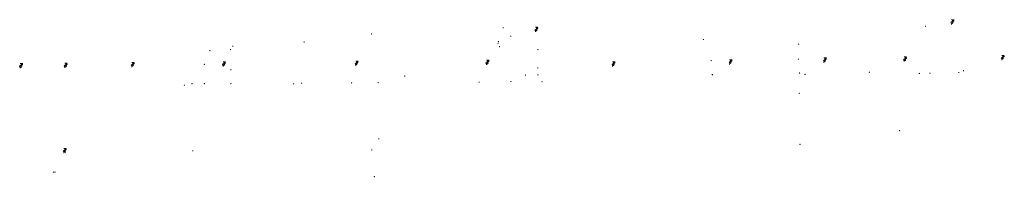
# Model space of a CAD drawing. Header units: feet. Extents: x 2474544 to 2485489, y 499118 to 500978.
# Tile 2 of 6: x 2475961 to 2477216, y 499944 to 500145. Entities that reach past the tile are written whole.
import ezdxf

# ---------------------------------------------------------------- set-up
doc = ezdxf.new("R2010")
doc.units = ezdxf.units.FT
doc.header["$MEASUREMENT"] = 0
doc.layers.add('UT_X_Misc_Cells', color=7, linetype='Continuous', lineweight=0)
doc.layers.add('UT_X_Telecom_Cells', color=30, linetype='Continuous', lineweight=0)
doc.layers.get('UT_X_Telecom_Cells').off()

# ---------------------------------------------------------------- blocks, each defined once
blk = doc.blocks.new('TPW')
at = {"layer": 'UT_X_Misc_Cells', "color": 30, "linetype": 'Continuous', "lineweight": 0}
for p, q in [((0.128, 0.18), (-0.032, 0.18)), ((0.048, 0.18), (-0.032, -0.12)), ((0.023, 0.086), (0.083, 0.086)), ((0.04, 0.15), (0.083, 0.15))]:
    blk.add_line(p, q, dxfattribs=at)
blk.add_circle((0, 0), 0.065, dxfattribs=at)
at = {"layer": 'UT_X_Misc_Cells', "color": 30, "linetype": 'Continuous', "lineweight": 0, "extrusion": (0, 0, -1)}
blk.add_arc((-0.083, 0.118), 0.0319, 88.8767, 271.1233, dxfattribs=at)
blk = doc.blocks.new('Generic Plan - Node_1')
at = {"layer": 'UT_X_Misc_Cells', "linetype": 'Continuous', "lineweight": 0}
h = blk.add_hatch(color=256, dxfattribs=at)
edge = h.paths.add_edge_path()
edge.add_arc((0, 0), 0.833, 0, 360)
blk = doc.blocks.new('Generic Plan - Node_2')
at = {"layer": 'UT_X_Misc_Cells', "linetype": 'Continuous', "lineweight": 0}
h = blk.add_hatch(color=256, dxfattribs=at)
edge = h.paths.add_edge_path()
edge.add_arc((0, 0), 0.833, 0, 360)
blk = doc.blocks.new('Generic Plan - Node_3')
at = {"layer": 'UT_X_Misc_Cells', "linetype": 'Continuous', "lineweight": 0}
h = blk.add_hatch(color=256, dxfattribs=at)
edge = h.paths.add_edge_path()
edge.add_arc((0, 0), 0.833, 0, 360)
blk = doc.blocks.new('Generic Plan - Node_4')
at = {"layer": 'UT_X_Misc_Cells', "linetype": 'Continuous', "lineweight": 0}
h = blk.add_hatch(color=256, dxfattribs=at)
edge = h.paths.add_edge_path()
edge.add_arc((0, 0), 0.833, 0, 360)
blk = doc.blocks.new('Generic Plan - Node_5')
at = {"layer": 'UT_X_Misc_Cells', "linetype": 'Continuous', "lineweight": 0}
h = blk.add_hatch(color=256, dxfattribs=at)
edge = h.paths.add_edge_path()
edge.add_arc((0, 0), 0.833, 0, 360)
blk = doc.blocks.new('Generic Plan - Node_6')
at = {"layer": 'UT_X_Misc_Cells', "linetype": 'Continuous', "lineweight": 0}
h = blk.add_hatch(color=256, dxfattribs=at)
edge = h.paths.add_edge_path()
edge.add_arc((0, 0), 0.833, 0, 360)
blk = doc.blocks.new('Generic Plan - Node_7')
at = {"layer": 'UT_X_Misc_Cells', "linetype": 'Continuous', "lineweight": 0}
h = blk.add_hatch(color=256, dxfattribs=at)
edge = h.paths.add_edge_path()
edge.add_arc((0, 0), 0.833, 0, 360)
blk = doc.blocks.new('Generic Plan - Node_8')
at = {"layer": 'UT_X_Misc_Cells', "linetype": 'Continuous', "lineweight": 0}
h = blk.add_hatch(color=256, dxfattribs=at)
edge = h.paths.add_edge_path()
edge.add_arc((0, 0), 0.833, 0, 360)
blk = doc.blocks.new('Generic Plan - Node_9')
at = {"layer": 'UT_X_Misc_Cells', "linetype": 'Continuous', "lineweight": 0}
h = blk.add_hatch(color=256, dxfattribs=at)
edge = h.paths.add_edge_path()
edge.add_arc((0, 0), 0.833, 0, 360)
blk = doc.blocks.new('Generic Plan - Node_66')
at = {"layer": 'UT_X_Misc_Cells', "linetype": 'Continuous', "lineweight": 0}
h = blk.add_hatch(color=256, dxfattribs=at)
edge = h.paths.add_edge_path()
edge.add_arc((0, 0), 0.833, 0, 360)
blk = doc.blocks.new('Generic Plan - Node_67')
at = {"layer": 'UT_X_Misc_Cells', "linetype": 'Continuous', "lineweight": 0}
h = blk.add_hatch(color=256, dxfattribs=at)
edge = h.paths.add_edge_path()
edge.add_arc((0, 0), 0.833, 0, 360)
blk = doc.blocks.new('Generic Plan - Node_69')
at = {"layer": 'UT_X_Misc_Cells', "linetype": 'Continuous', "lineweight": 0}
h = blk.add_hatch(color=256, dxfattribs=at)
edge = h.paths.add_edge_path()
edge.add_arc((0, 0), 0.833, 0, 360)
blk = doc.blocks.new('Generic Plan - Node_99')
at = {"layer": 'UT_X_Misc_Cells', "linetype": 'Continuous', "lineweight": 0}
h = blk.add_hatch(color=256, dxfattribs=at)
edge = h.paths.add_edge_path()
edge.add_arc((0, 0), 0.833, 0, 360)
blk = doc.blocks.new('Generic Plan - Node_115')
at = {"layer": 'UT_X_Misc_Cells', "linetype": 'Continuous', "lineweight": 0}
h = blk.add_hatch(color=256, dxfattribs=at)
edge = h.paths.add_edge_path()
edge.add_arc((0, 0), 0.833, 0, 360)
blk = doc.blocks.new('Generic Plan - Node_116')
at = {"layer": 'UT_X_Misc_Cells', "linetype": 'Continuous', "lineweight": 0}
h = blk.add_hatch(color=256, dxfattribs=at)
edge = h.paths.add_edge_path()
edge.add_arc((0, 0), 0.833, 0, 360)
blk = doc.blocks.new('Generic Plan - Node_119')
at = {"layer": 'UT_X_Misc_Cells', "linetype": 'Continuous', "lineweight": 0}
h = blk.add_hatch(color=256, dxfattribs=at)
edge = h.paths.add_edge_path()
edge.add_arc((0, 0), 0.833, 0, 360)
blk = doc.blocks.new('Generic Plan - Node_128')
at = {"layer": 'UT_X_Misc_Cells', "linetype": 'Continuous', "lineweight": 0}
h = blk.add_hatch(color=256, dxfattribs=at)
edge = h.paths.add_edge_path()
edge.add_arc((0, 0), 0.833, 0, 360)
blk = doc.blocks.new('Generic Plan - Node_149')
at = {"layer": 'UT_X_Misc_Cells', "linetype": 'Continuous', "lineweight": 0}
h = blk.add_hatch(color=256, dxfattribs=at)
edge = h.paths.add_edge_path()
edge.add_arc((0, 0), 0.833, 0, 360)
blk = doc.blocks.new('Generic Plan - Node_163')
at = {"layer": 'UT_X_Misc_Cells', "linetype": 'Continuous', "lineweight": 0}
h = blk.add_hatch(color=256, dxfattribs=at)
edge = h.paths.add_edge_path()
edge.add_arc((0, 0), 0.833, 0, 360)
blk = doc.blocks.new('Generic Plan - Node_164')
at = {"layer": 'UT_X_Misc_Cells', "linetype": 'Continuous', "lineweight": 0}
h = blk.add_hatch(color=256, dxfattribs=at)
edge = h.paths.add_edge_path()
edge.add_arc((0, 0), 0.833, 0, 360)
blk = doc.blocks.new('Generic Plan - Node_165')
at = {"layer": 'UT_X_Misc_Cells', "linetype": 'Continuous', "lineweight": 0}
h = blk.add_hatch(color=256, dxfattribs=at)
edge = h.paths.add_edge_path()
edge.add_arc((0, 0), 0.833, 0, 360)
blk = doc.blocks.new('Generic Plan - Node_170')
at = {"layer": 'UT_X_Misc_Cells', "linetype": 'Continuous', "lineweight": 0}
h = blk.add_hatch(color=256, dxfattribs=at)
edge = h.paths.add_edge_path()
edge.add_arc((0, 0), 0.833, 0, 360)
blk = doc.blocks.new('Generic Plan - Node_172')
at = {"layer": 'UT_X_Misc_Cells', "linetype": 'Continuous', "lineweight": 0}
h = blk.add_hatch(color=256, dxfattribs=at)
edge = h.paths.add_edge_path()
edge.add_arc((0, 0), 0.833, 0, 360)
blk = doc.blocks.new('Generic Plan - Node_173')
at = {"layer": 'UT_X_Misc_Cells', "linetype": 'Continuous', "lineweight": 0}
h = blk.add_hatch(color=256, dxfattribs=at)
edge = h.paths.add_edge_path()
edge.add_arc((0, 0), 0.833, 0, 360)
blk = doc.blocks.new('Generic Plan - Node_174')
at = {"layer": 'UT_X_Misc_Cells', "linetype": 'Continuous', "lineweight": 0}
h = blk.add_hatch(color=256, dxfattribs=at)
edge = h.paths.add_edge_path()
edge.add_arc((0, 0), 0.833, 0, 360)
blk = doc.blocks.new('Generic Plan - Node_191')
at = {"layer": 'UT_X_Misc_Cells', "linetype": 'Continuous', "lineweight": 0}
h = blk.add_hatch(color=256, dxfattribs=at)
edge = h.paths.add_edge_path()
edge.add_arc((0, 0), 0.833, 0, 360)
blk = doc.blocks.new('Generic Plan - Node_192')
at = {"layer": 'UT_X_Misc_Cells', "linetype": 'Continuous', "lineweight": 0}
h = blk.add_hatch(color=256, dxfattribs=at)
edge = h.paths.add_edge_path()
edge.add_arc((0, 0), 0.833, 0, 360)
blk = doc.blocks.new('Generic Plan - Node_206')
at = {"layer": 'UT_X_Misc_Cells', "linetype": 'Continuous', "lineweight": 0}
h = blk.add_hatch(color=256, dxfattribs=at)
edge = h.paths.add_edge_path()
edge.add_arc((0, 0), 0.833, 0, 360)
blk = doc.blocks.new('Generic Plan - Node_207')
at = {"layer": 'UT_X_Misc_Cells', "linetype": 'Continuous', "lineweight": 0}
h = blk.add_hatch(color=256, dxfattribs=at)
edge = h.paths.add_edge_path()
edge.add_arc((0, 0), 0.833, 0, 360)
blk = doc.blocks.new('Generic Plan - Node_238')
at = {"layer": 'UT_X_Misc_Cells', "linetype": 'Continuous', "lineweight": 0}
h = blk.add_hatch(color=256, dxfattribs=at)
edge = h.paths.add_edge_path()
edge.add_arc((0, 0), 0.833, 0, 360)
blk = doc.blocks.new('Generic Plan - Node_239')
at = {"layer": 'UT_X_Misc_Cells', "linetype": 'Continuous', "lineweight": 0}
h = blk.add_hatch(color=256, dxfattribs=at)
edge = h.paths.add_edge_path()
edge.add_arc((0, 0), 0.833, 0, 360)
blk = doc.blocks.new('Generic Plan - Node_240')
at = {"layer": 'UT_X_Misc_Cells', "linetype": 'Continuous', "lineweight": 0}
h = blk.add_hatch(color=256, dxfattribs=at)
edge = h.paths.add_edge_path()
edge.add_arc((0, 0), 0.833, 0, 360)
blk = doc.blocks.new('Generic Plan - Node_241')
at = {"layer": 'UT_X_Misc_Cells', "linetype": 'Continuous', "lineweight": 0}
h = blk.add_hatch(color=256, dxfattribs=at)
edge = h.paths.add_edge_path()
edge.add_arc((0, 0), 0.833, 0, 360)
blk = doc.blocks.new('Generic Plan - Node_242')
at = {"layer": 'UT_X_Misc_Cells', "linetype": 'Continuous', "lineweight": 0}
h = blk.add_hatch(color=256, dxfattribs=at)
edge = h.paths.add_edge_path()
edge.add_arc((0, 0), 0.833, 0, 360)
blk = doc.blocks.new('Generic Plan - Node_243')
at = {"layer": 'UT_X_Misc_Cells', "linetype": 'Continuous', "lineweight": 0}
h = blk.add_hatch(color=256, dxfattribs=at)
edge = h.paths.add_edge_path()
edge.add_arc((0, 0), 0.833, 0, 360)
blk = doc.blocks.new('Generic Plan - Node_244')
at = {"layer": 'UT_X_Misc_Cells', "linetype": 'Continuous', "lineweight": 0}
h = blk.add_hatch(color=256, dxfattribs=at)
edge = h.paths.add_edge_path()
edge.add_arc((0, 0), 0.833, 0, 360)
blk = doc.blocks.new('Generic Plan - Node_245')
at = {"layer": 'UT_X_Misc_Cells', "linetype": 'Continuous', "lineweight": 0}
h = blk.add_hatch(color=256, dxfattribs=at)
edge = h.paths.add_edge_path()
edge.add_arc((0, 0), 0.833, 0, 360)
blk = doc.blocks.new('Generic Plan - Node_246')
at = {"layer": 'UT_X_Misc_Cells', "linetype": 'Continuous', "lineweight": 0}
h = blk.add_hatch(color=256, dxfattribs=at)
edge = h.paths.add_edge_path()
edge.add_arc((0, 0), 0.833, 0, 360)
blk = doc.blocks.new('Generic Plan - Node_247')
at = {"layer": 'UT_X_Misc_Cells', "linetype": 'Continuous', "lineweight": 0}
h = blk.add_hatch(color=256, dxfattribs=at)
edge = h.paths.add_edge_path()
edge.add_arc((0, 0), 0.833, 0, 360)
blk = doc.blocks.new('Generic Plan - Node_400')
at = {"layer": 'UT_X_Misc_Cells', "linetype": 'Continuous', "lineweight": 0}
h = blk.add_hatch(color=256, dxfattribs=at)
edge = h.paths.add_edge_path()
edge.add_arc((0, 0), 0.833, 0, 360)
blk = doc.blocks.new('Generic Plan - Node_401')
at = {"layer": 'UT_X_Misc_Cells', "linetype": 'Continuous', "lineweight": 0}
h = blk.add_hatch(color=256, dxfattribs=at)
edge = h.paths.add_edge_path()
edge.add_arc((0, 0), 0.833, 0, 360)
blk = doc.blocks.new('Generic Plan - Node_479')
at = {"layer": 'UT_X_Misc_Cells', "linetype": 'Continuous', "lineweight": 0}
h = blk.add_hatch(color=256, dxfattribs=at)
edge = h.paths.add_edge_path()
edge.add_arc((0, 0), 0.833, 0, 360)
blk = doc.blocks.new('Generic Plan - Node_480')
at = {"layer": 'UT_X_Misc_Cells', "linetype": 'Continuous', "lineweight": 0}
h = blk.add_hatch(color=256, dxfattribs=at)
edge = h.paths.add_edge_path()
edge.add_arc((0, 0), 0.833, 0, 360)
blk = doc.blocks.new('Generic Plan - Node_509')
at = {"layer": 'UT_X_Misc_Cells', "linetype": 'Continuous', "lineweight": 0}
h = blk.add_hatch(color=256, dxfattribs=at)
edge = h.paths.add_edge_path()
edge.add_arc((0, 0), 0.833, 0, 360)
blk = doc.blocks.new('Generic Plan - Node_510')
at = {"layer": 'UT_X_Misc_Cells', "linetype": 'Continuous', "lineweight": 0}
h = blk.add_hatch(color=256, dxfattribs=at)
edge = h.paths.add_edge_path()
edge.add_arc((0, 0), 0.833, 0, 360)
blk = doc.blocks.new('Generic Plan - Node_511')
at = {"layer": 'UT_X_Misc_Cells', "linetype": 'Continuous', "lineweight": 0}
h = blk.add_hatch(color=256, dxfattribs=at)
edge = h.paths.add_edge_path()
edge.add_arc((0, 0), 0.833, 0, 360)
blk = doc.blocks.new('Generic Plan - Node_512')
at = {"layer": 'UT_X_Misc_Cells', "linetype": 'Continuous', "lineweight": 0}
h = blk.add_hatch(color=256, dxfattribs=at)
edge = h.paths.add_edge_path()
edge.add_arc((0, 0), 0.833, 0, 360)
blk = doc.blocks.new('Generic Plan - Node_513')
at = {"layer": 'UT_X_Misc_Cells', "linetype": 'Continuous', "lineweight": 0}
h = blk.add_hatch(color=256, dxfattribs=at)
edge = h.paths.add_edge_path()
edge.add_arc((0, 0), 0.833, 0, 360)
blk = doc.blocks.new('Generic Plan - Node_514')
at = {"layer": 'UT_X_Misc_Cells', "linetype": 'Continuous', "lineweight": 0}
h = blk.add_hatch(color=256, dxfattribs=at)
edge = h.paths.add_edge_path()
edge.add_arc((0, 0), 0.833, 0, 360)
blk = doc.blocks.new('Generic Plan - Node_576')
at = {"layer": 'UT_X_Misc_Cells', "linetype": 'Continuous', "lineweight": 0}
h = blk.add_hatch(color=256, dxfattribs=at)
edge = h.paths.add_edge_path()
edge.add_arc((0, 0), 0.833, 0, 360)
blk = doc.blocks.new('Generic Plan - Node_582')
at = {"layer": 'UT_X_Misc_Cells', "linetype": 'Continuous', "lineweight": 0}
h = blk.add_hatch(color=256, dxfattribs=at)
edge = h.paths.add_edge_path()
edge.add_arc((0, 0), 0.833, 0, 360)
blk = doc.blocks.new('Generic Plan - Node_664')
at = {"layer": 'UT_X_Misc_Cells', "linetype": 'Continuous', "lineweight": 0}
h = blk.add_hatch(color=256, dxfattribs=at)
edge = h.paths.add_edge_path()
edge.add_arc((0, 0), 0.833, 0, 360)
blk = doc.blocks.new('Generic Plan - Node_665')
at = {"layer": 'UT_X_Misc_Cells', "linetype": 'Continuous', "lineweight": 0}
h = blk.add_hatch(color=256, dxfattribs=at)
edge = h.paths.add_edge_path()
edge.add_arc((0, 0), 0.833, 0, 360)
blk = doc.blocks.new('Generic Plan - Node_666')
at = {"layer": 'UT_X_Misc_Cells', "linetype": 'Continuous', "lineweight": 0}
h = blk.add_hatch(color=256, dxfattribs=at)
edge = h.paths.add_edge_path()
edge.add_arc((0, 0), 0.833, 0, 360)
blk = doc.blocks.new('Generic Plan - Node_709')
at = {"layer": 'UT_X_Misc_Cells', "linetype": 'Continuous', "lineweight": 0}
h = blk.add_hatch(color=256, dxfattribs=at)
edge = h.paths.add_edge_path()
edge.add_arc((0, 0), 0.833, 0, 360)
blk = doc.blocks.new('Generic Plan - Node_710')
at = {"layer": 'UT_X_Misc_Cells', "linetype": 'Continuous', "lineweight": 0}
h = blk.add_hatch(color=256, dxfattribs=at)
edge = h.paths.add_edge_path()
edge.add_arc((0, 0), 0.833, 0, 360)
blk = doc.blocks.new('Generic Plan - Node_711')
at = {"layer": 'UT_X_Misc_Cells', "linetype": 'Continuous', "lineweight": 0}
h = blk.add_hatch(color=256, dxfattribs=at)
edge = h.paths.add_edge_path()
edge.add_arc((0, 0), 0.833, 0, 360)
blk = doc.blocks.new('Generic Plan - Node_712')
at = {"layer": 'UT_X_Misc_Cells', "linetype": 'Continuous', "lineweight": 0}
h = blk.add_hatch(color=256, dxfattribs=at)
edge = h.paths.add_edge_path()
edge.add_arc((0, 0), 0.833, 0, 360)
blk = doc.blocks.new('Generic Plan - Node_713')
at = {"layer": 'UT_X_Misc_Cells', "linetype": 'Continuous', "lineweight": 0}
h = blk.add_hatch(color=256, dxfattribs=at)
edge = h.paths.add_edge_path()
edge.add_arc((0, 0), 0.833, 0, 360)
blk = doc.blocks.new('Generic Plan - Node_714')
at = {"layer": 'UT_X_Misc_Cells', "linetype": 'Continuous', "lineweight": 0}
h = blk.add_hatch(color=256, dxfattribs=at)
edge = h.paths.add_edge_path()
edge.add_arc((0, 0), 0.833, 0, 360)

msp = doc.modelspace()

# ---------------------------------------------------------------- block references
at = {"layer": 'UT_X_Misc_Cells', "linetype": 'Continuous', "lineweight": 0}
for name, p in [('Generic Plan - Node_512', (2476409.5, 500126.6)), ('Generic Plan - Node_244', (2476577.4, 500134.5)), ('Generic Plan - Node_8', (2477115.7, 500136.5)), ('Generic Plan - Node_240', (2476323.7, 500116.4)), ('Generic Plan - Node_246', (2476570.9, 500115)), ('Generic Plan - Node_247', (2476571.3, 500117)), ('Generic Plan - Node_514', (2476832.6, 500119.6)), ('Generic Plan - Node_714', (2476954, 500113.7)), ('Generic Plan - Node_666', (2476203.6, 500105.4)), ('Generic Plan - Node_509', (2476229.8, 500106.7)), ('Generic Plan - Node_401', (2476232.8, 500111.1)), ('Generic Plan - Node_245', (2476572.8, 500110.5)), ('Generic Plan - Node_67', (2476196.5, 500087.9)), ('Generic Plan - Node_400', (2476222.3, 500088.1)), ('Generic Plan - Node_241', (2476391.3, 500089.4)), ('Generic Plan - Node_165', (2476842.5, 500092.8)), ('Generic Plan - Node_164', (2476953.7, 500094.5)), ('Generic Plan - Node_712', (2476953.7, 500094.5)), ('Generic Plan - Node_149', (2476621.6, 500083.4)), ('Generic Plan - Node_513', (2476844.2, 500074.8)), ('Generic Plan - Node_710', (2476955.2, 500076.9)), ('Generic Plan - Node_174', (2476962.2, 500075.2)), ('Generic Plan - Node_116', (2477044.2, 500077.9)), ('Generic Plan - Node_582', (2477107.9, 500076.4)), ('Generic Plan - Node_7', (2477121.3, 500076.7)), ('Generic Plan - Node_9', (2477158.1, 500077.6)), ('Generic Plan - Node_665', (2476196.5, 500063.4)), ('Generic Plan - Node_510', (2476230.4, 500063.5)), ('Generic Plan - Node_128', (2476310.3, 500063.2)), ('Generic Plan - Node_511', (2476418.1, 500064.7)), ('Generic Plan - Node_119', (2476451.9, 500073)), ('Generic Plan - Node_5', (2476626.9, 500065.8)), ('Generic Plan - Node_576', (2476626.9, 500065.8)), ('Generic Plan - Node_163', (2476954.9, 500051.2)), ('Generic Plan - Node_709', (2476954.9, 500051.2)), ('Generic Plan - Node_115', (2477082.7, 500003.6)), ('Generic Plan - Node_238', (2476017.7, 499976.2)), ('Generic Plan - Node_479', (2476019.4, 499976.3)), ('Generic Plan - Node_242', (2476410, 499979)), ('Generic Plan - Node_711', (2476955.7, 499986.1)), ('Generic Plan - Node_713', (2476955.7, 499986.1)), ('Generic Plan - Node_239', (2476004.1, 499950.7)), ('Generic Plan - Node_480', (2476006.1, 499950.8)), ('Generic Plan - Node_243', (2476413.1, 499945))]:
    msp.add_blockref(name, p, dxfattribs=at)
for name, p, rotation in [('Generic Plan - Node_99', (2476587.2, 500123.7), 0.7310424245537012), ('Generic Plan - Node_206', (2476621.7, 500106.7), 2.833699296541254), ('Generic Plan - Node_66', (2476230.3, 500081.2), 284.6085359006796), ('Generic Plan - Node_173', (2476843.9, 500074.9), 87.54209927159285), ('Generic Plan - Node_6', (2477107.9, 500076.4), 0.8018811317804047), ('Generic Plan - Node_192', (2477164.1, 500079.9), 92.13653165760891), ('Generic Plan - Node_664', (2476180.8, 500063.3), 89.99999919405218), ('Generic Plan - Node_1', (2476320.5, 500064), 0.2407405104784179), ('Generic Plan - Node_2', (2476384.2, 500064.3), 0.3692703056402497), ('Generic Plan - Node_3', (2476546.8, 500065.3), 0.9263492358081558), ('Generic Plan - Node_4', (2476587.2, 500066.1), 0.1320872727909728), ('Generic Plan - Node_191', (2476605.9, 500074.3), 271.3047700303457), ('Generic Plan - Node_207', (2476621.7, 500074.6), 88.24367942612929), ('Generic Plan - Node_172', (2476171.1, 500061.4), 90.74344644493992), ('Generic Plan - Node_170', (2476418.9, 499993.2), 0.4995867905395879), ('Generic Plan - Node_69', (2476181.9, 499978), 0.3023795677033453)]:
    msp.add_blockref(name, p, dxfattribs=dict(at, rotation=rotation))
at = {"layer": 'UT_X_Telecom_Cells', "color": 30, "linetype": 'Continuous', "lineweight": 0, "xscale": 20, "yscale": 20, "zscale": 20}
for p in [(2477149.5, 500141.2), (2476619.2, 500131.6), (2475962.4, 500085.4), (2476019.3, 500085.8), (2476104.7, 500086.8), (2476221, 500087.6), (2476390.1, 500088.5), (2476556.8, 500089.7), (2476717.6, 500087.6), (2476866.6, 500090.3), (2476986.9, 500092.5), (2477089.1, 500093.8), (2477213.6, 500095.8), (2476018, 499977.4)]:
    msp.add_blockref('TPW', p, dxfattribs=at)

doc.saveas('drawing.dxf')
